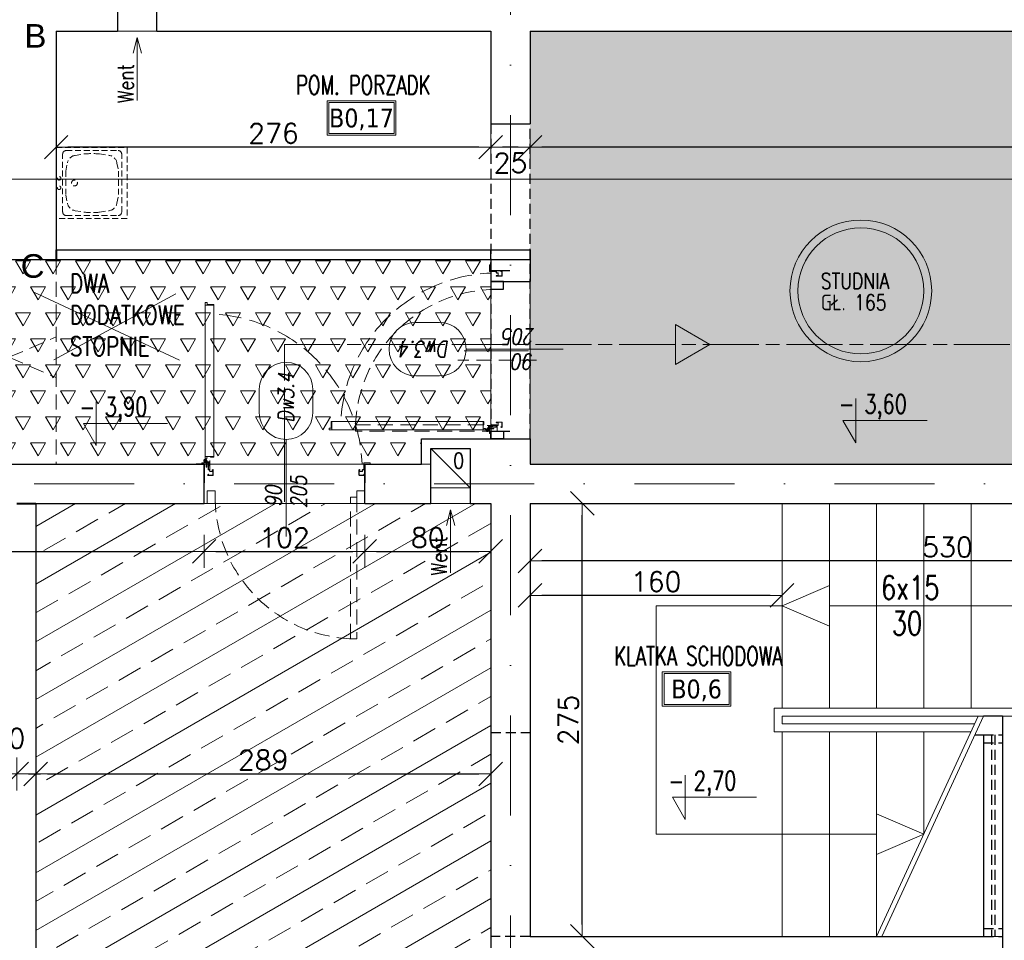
# Model space of a CAD drawing. Header units: millimetres. Extents: x 28291 to 177760, y -399809 to -170937.
# Tile 160 of 256: x 51681 to 52306, y -195229 to -194644. Entities that reach past the tile are written whole.
import ezdxf
from ezdxf.enums import TextEntityAlignment as Align

# ---------------------------------------------------------------- set-up
doc = ezdxf.new("R2010")
doc.units = ezdxf.units.MM
for name, pattern in [('CACHE', [9.525, 6.35, -3.175]), ('CARKOVANA', [7.5, 5, -2.5]), ('CENTER', [0.6, 0.375, -0.075, 0.075, -0.075]), ('CHAIN', [0.3543, 0.2362, -0.0295, 0.0591, -0.0295]), ('DASHDOT', [25.4, 12.7, -6.35, 0, -6.35]), ('Hidden Line', [391.222223, 282.222223, -109]), ('HIDDEN2', [4.7625, 3.175, -1.5875])]:
    doc.linetypes.add(name, pattern=pattern)
doc.layers.get('0').update_dxf_attribs({"lineweight": 0})
for name, color, linetype, lineweight in [('!! 0_ Istn-sciany', 3, 'Continuous', 30), ('!! 0_ Istn-widok', 1, 'Continuous', 15), ('!! 0_ Opis', 8, 'Continuous', 13), ('!! 0_Istn-went', 5, 'Continuous', 13), ('!! 0_Opis_pom', 9, 'Continuous', 13), ('!! 0_Widok', 1, 'Continuous', 15), ('!! 1_droga ewakuacyjna', 3, 'CHAIN', 20), ('!! 1_PROJ Sciany', 2, 'Continuous', 40), ('!! 2_POSADZKA OBRYS', 181, 'Continuous', 0), ('!! 2_posadzki winyle 1', 31, 'Continuous', 9), ('!! 2_posadzki winyle 2', 43, 'Continuous', 9), ('!! wymiary osi', 250, 'Continuous', 9), ('0-osie-liniA', 14, 'DASHDOT', 5)]:
    doc.layers.add(name, color=color, linetype=linetype, lineweight=lineweight)
for name, color, linetype, lineweight, true_color in [('!! 0_Istn-armatura', 9, 'Continuous', 9, 0x808080), ('!! 1_drzwi-linia - zrealizowane', 7, 'Continuous', 5, 0x7a7a7a), ('!! 1_Wyburzenia', 252, 'CARKOVANA', 13, 0x696969), ('!! 2_OPIS DRZWI ZREAZL', 7, 'Continuous', 5, 0xb5b5b5), ('!! budowa zmiany', 7, 'Continuous', 5, 0xff2e2e)]:
    doc.layers.add(name, color=color, linetype=linetype, lineweight=lineweight, true_color=true_color)
doc.layers.add('!! 0_ramki', color=66, linetype='Continuous', lineweight=9, plot=False)
doc.layers.add('!! 1_PROJ przerywana', color=3, linetype='CACHE')
doc.layers.add('!! 2_oznaczenia narozniki', color=7, linetype='Continuous')
doc.styles.add('50', font='ROMANS.shx', dxfattribs={"width": 0.8, "height": 10})
doc.styles.add('ARCHETYP', font='romans.shx', dxfattribs={"height": 15})
doc.styles.add('ARIAL', font='tahoma.ttf')
doc.styles.add('SIMPLEX', font='simplex.shx', dxfattribs={"width": 0.77})
doc.styles.add('TXT', font='simplex.shx')
doc.dimstyles.new('DIM50', dxfattribs={"dimscale": 5, "dimtxt": 2.5, "dimasz": 1.5, "dimexe": 0, "dimexo": 0, "dimgap": 0.5, "dimtad": 1, "dimdec": 4, "dimrnd": 0.5, "dimdsep": 46, "dimtxsty": 'TXT', "dimblk1": 'TICK1', "dimblk2": 'TICK1', "dimsah": 1, "dimcen": 0, "dimse1": 1, "dimse2": 1, "dimclrd": 1, "dimclre": 7, "dimclrt": 9, "dimadec": 0, "dimazin": 0, "dimtfac": 1, "dimtdec": 4, "dimtmove": 2, "dimatfit": 3, "dimldrblk": 'TICK1', "dimfxl": 1, "dimtolj": 1, "dimarcsym": 0})

# ---------------------------------------------------------------- blocks, each defined once
blk = doc.blocks.new('A$C04090CF1')
for p, q in [((0, 60), (60, 60)), ((0, 0), (0, 60)), ((60, 60), (60, 0)), ((2.5, 8.5), (2.5, 52.5)), ((54.5, 55.5), (5.5, 55.5)), ((13.04, 51.51), (19.82, 52.74)), ((46.96, 51.51), (40.18, 52.74)), ((57.5, 8.5), (57.5, 52.5)), ((5.22, 36.82), (6.58, 44.95)), ((54.78, 36.82), (53.42, 44.95)), ((6.58, 16.05), (5.22, 24.18)), ((53.42, 16.05), (54.78, 24.18)), ((19.82, 8.26), (13.04, 9.49)), ((40.18, 8.26), (46.96, 9.49)), ((60, 0), (0, 0)), ((54.5, 5.5), (5.5, 5.5))]:
    blk.add_line(p, q)
for points in [[(19.82, 52.74), (40.18, 52.74)], [(19.82, 8.26), (40.18, 8.26)]]:
    blk.add_lwpolyline(points)
for centre, radius in [((30, 15.5), 2.5), ((26, 2.48), 1.5), ((34, 2.48), 1.5)]:
    blk.add_circle(centre, radius)
for centre, radius, start, end in [((5.5, 52.5), 3, 90, 180), ((14.47, 43.64), 8, 100.30485, 170.53768), ((45.53, 43.64), 8, 9.46232, 79.69515), ((54.5, 52.5), 3, 0, 90), ((188.36, 30.5), 183.25, 178.0251, 181.9749), ((-128.36, 30.5), 183.25, 358.0251, 1.9749), ((5.5, 8.5), 3, 180, 270), ((14.47, 17.36), 8, 189.46232, 259.69515), ((45.53, 17.36), 8, 280.30485, 350.53768), ((54.5, 8.5), 3, 270, 0)]:
    blk.add_arc(centre, radius, start, end)
blk = doc.blocks.new('A$C1F8E0840')
at = {"linetype": 'Continuous', "xscale": 0.75, "yscale": 0.75, "zscale": 0.75}
blk.add_blockref('A$C04090CF1', (-22.5, 0), dxfattribs=at)
blk = doc.blocks.new('BLOK OSI')
at = {"layer": '0-osie-liniA', "ltscale": 5}
for points in [[(51992.21142, -199661.23318), (51992.21142, -193642.4104)], [(48639.25763, -195002.0883), (55442.2848, -195002.0883)]]:
    blk.add_lwpolyline(points, dxfattribs=at)
blk = doc.blocks.new('zaw-dr-90-p')
at = {"color": 2, "linetype": 'CENTER', "ltscale": 0.2}
for p, q in [((12, 0), (-12, 0)), ((0, 12), (0, -12)), ((24.5, 24), (31, 24)), ((24.5, 19), (31, 19))]:
    blk.add_line(p, q, dxfattribs=at)
at = {"ltscale": 0.2}
for p, q in [((10, 12), (6.5, 12)), ((10, 0), (10, 6.5))]:
    blk.add_line(p, q, dxfattribs=at)
blk.add_lwpolyline([(0, 6.5), (23.5, 6.5, 0.414214), (28, 11), (28, 31), (24.5, 31), (24.5, 11, -0.414214), (23.5, 10), (0, 10, 4.561698), (7.6, 6.5), (4.9, 4.2)], format="xyb", dxfattribs=at)
blk.add_lwpolyline([(-0.2, -0.2), (-2.5, -0.2), (-2.5, 0.2), (-0.2, 0.2), (-0.2, 2.5), (0.2, 2.5), (0.2, 0.2), (2.8, 0.2), (2.8, -0.2), (0.2, -0.2), (0.2, -2.8), (-0.2, -2.8)], close=True)
blk.add_lwpolyline([(10, 10), (10, 39), (6.5, 39), (6.5, 10)], dxfattribs=at)
blk.add_circle((0, 0), 6.5, dxfattribs=at)
blk = doc.blocks.new('drzwi 90- sc 12')
for p, q in [((-13620.32, 20410.16), (-13620.32, 20313.77)), ((-13614.92, 20409.86), (-13620.32, 20409.86)), ((-13616.12, 20410.26), (-13620.22, 20410.26)), ((-13616.12, 20410.26), (-13620, 20410.26)), ((-13618.17, 20410.26), (-13616.22, 20410.26)), ((-13618.17, 20410.26), (-13616.22, 20410.26)), ((-13616.12, 20410.26), (-13616.12, 20411.46)), ((-13616.12, 20411.46), (-13615.02, 20411.46)), ((-13614.92, 20411.36), (-13614.92, 20313.77)), ((-13620.32, 20313.47), (-13620.32, 20317.97)), ((-13614.92, 20312.27), (-13614.92, 20317.97)), ((-13614.92, 20313.77), (-13620.32, 20313.77)), ((-13618.22, 20313.37), (-13620.22, 20313.37)), ((-13618.22, 20313.67), (-13618.22, 20313.37)), ((-13618.22, 20313.67), (-13616.42, 20313.67)), ((-13617.77, 20311.12), (-13617.77, 20305.72)), ((-13617.77, 20311.12), (-13617.77, 20305.72)), ((-13616.17, 20309.92), (-13617.37, 20309.92)), ((-13616.17, 20309.92), (-13616.17, 20311.02)), ((-13615.92, 20313.17), (-13615.92, 20312.17)), ((-13615.92, 20312.17), (-13615.02, 20312.17)), ((-13715.57, 20308.32), (-13715.57, 20308.56)), ((-13715.57, 20307.69), (-13715.57, 20308.56)), ((-13715.57, 20307.82), (-13715.57, 20308.56)), ((-13715.57, 20307.72), (-13715.37, 20307.72)), ((-13715.77, 20301.96), (-13716.27, 20301.96)), ((-13616.77, 20301.96), (-13616.27, 20301.96))]:
    blk.add_line(p, q)
for points in [[(-13665.27, 20284.96), (-13665.27, 20325.83)], [(-13615.57, 20309.64), (-13615.32, 20309.64), (-13615.32, 20309.82), (-13616.32, 20309.82), (-13616.32, 20309.64), (-13615.92, 20309.64)]]:
    blk.add_lwpolyline(points)
at = {"lineweight": 30}
for points in [[(-13716.27, 20308.92), (-13721.27, 20308.92)], [(-13716.27, 20308.92), (-13716.27, 20296.92)], [(-13614.27, 20308.92), (-13609.27, 20308.92)], [(-13614.27, 20308.92), (-13614.27, 20296.92)]]:
    blk.add_lwpolyline(points, dxfattribs=at)
at = {"ltscale": 0.2}
for points in [[(-13715.57, 20307.51), (-13715.57, 20309.48, 0.414214), (-13715.91, 20309.82), (-13719.43, 20309.82, 0.414214), (-13719.77, 20309.48), (-13719.77, 20308.92), (-13719.59, 20308.92), (-13719.59, 20309.48, -0.414214), (-13719.43, 20309.64), (-13716.97, 20309.64)], [(-13716.97, 20309.64), (-13715.91, 20309.64, -0.414214), (-13715.75, 20309.48), (-13715.75, 20307.51)], [(-13615.92, 20309.64), (-13616.63, 20309.64, 0.414214), (-13616.79, 20309.48), (-13616.79, 20305.58, -0.414214), (-13617.13, 20305.24), (-13617.58, 20305.24, 0.414214), (-13617.74, 20305.08), (-13617.74, 20304.48, -0.414214), (-13618.08, 20304.14), (-13619.26, 20304.14, -0.414214), (-13619.6, 20304.48), (-13619.6, 20305.15, 1), (-13619.79, 20305.15), (-13619.79, 20301.96, 0.414214), (-13619.63, 20301.8), (-13617.11, 20301.8, 0.414214), (-13616.95, 20301.96), (-13616.95, 20302.52), (-13616.77, 20302.52), (-13616.77, 20301.96, -0.414214), (-13617.11, 20301.62), (-13619.63, 20301.62, -0.414214), (-13619.97, 20301.96), (-13619.97, 20305.15, -1), (-13619.42, 20305.15), (-13619.42, 20304.48, 0.414214), (-13619.26, 20304.32), (-13618.08, 20304.32, 0.414214), (-13617.92, 20304.48), (-13617.92, 20305.08, -0.414214), (-13617.58, 20305.42), (-13617.13, 20305.42, 0.414214), (-13616.97, 20305.58), (-13616.97, 20309.48, -0.414214), (-13616.63, 20309.82), (-13613.11, 20309.82, -0.414214), (-13612.77, 20309.48), (-13612.77, 20308.92), (-13612.95, 20308.92), (-13612.95, 20309.48, 0.414214), (-13613.11, 20309.64), (-13615.57, 20309.64)], [(-13715.75, 20307.76), (-13715.75, 20305.58, 0.414214), (-13715.41, 20305.24), (-13714.96, 20305.24, -0.414214), (-13714.8, 20305.08), (-13714.8, 20304.48, 0.414214), (-13714.46, 20304.14), (-13713.28, 20304.14, 0.414214), (-13712.94, 20304.48), (-13712.94, 20305.15, -1), (-13712.75, 20305.15), (-13712.75, 20301.96, -0.414214), (-13712.91, 20301.8), (-13715.43, 20301.8, -0.414214), (-13715.59, 20301.96), (-13715.59, 20302.52), (-13715.77, 20302.52), (-13715.77, 20301.96, 0.414214), (-13715.43, 20301.62), (-13712.91, 20301.62, 0.414214), (-13712.57, 20301.96), (-13712.57, 20305.15, 1), (-13713.12, 20305.15), (-13713.12, 20304.48, -0.414214), (-13713.28, 20304.32), (-13714.46, 20304.32, -0.414214), (-13714.62, 20304.48), (-13714.62, 20305.08, 0.414214), (-13714.96, 20305.42), (-13715.41, 20305.42, -0.414214), (-13715.57, 20305.58), (-13715.57, 20307.64)]]:
    blk.add_lwpolyline(points, format="xyb", dxfattribs=at)
blk.add_lwpolyline([(-13616.79, 20308.82), (-13616.97, 20308.82), (-13616.97, 20307.42), (-13616.79, 20307.42)], close=True)
for centre, radius, start, end in [((-13620.22, 20410.16), 0.1, 90, 180), ((-13615.02, 20411.36), 0.1, 0, 90), ((-13620.22, 20313.47), 0.1, 180, 270), ((-13616.42, 20313.17), 0.5, 0, 90), ((-13616.27, 20311.02), 0.1, 0, 90), ((-13615.02, 20312.27), 0.1, 270, 0)]:
    blk.add_arc(centre, radius, start, end)
at = {"linetype": 'Hidden Line', "lineweight": 9, "ltscale": 0.05}
blk.add_arc((-13615.5, 20305.14), 99.12, 94.80054, 177.69442, dxfattribs=at)
at = {"xscale": 0.09999999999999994, "yscale": 0.09999999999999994, "zscale": 0.09999999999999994, "rotation": 180.0000000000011}
blk.add_blockref('zaw-dr-90-p', (-13614.92, 20310.92), dxfattribs=at)
blk = doc.blocks.new('1_ok-opis')
blk.add_line((0, 111.61), (0, 50))
for points in [[(-17, 128.61), (-17, 143.61)], [(17, 128.61), (17, 143.61)]]:
    blk.add_lwpolyline(points)
for centre, start, end in [((0, 143.61), 0, 180), ((0, 128.61), 180, 0)]:
    blk.add_arc(centre, 17, start, end)
at = {"style": 'ARCHETYP'}
for tag, height, rotation, p in [('NR', 12, 90, (0, 136.9)), ('NR', 12, 270, (0, 136.9)), ('SZEROKOŚĆ', 10, 90, (-8, 78.29)), ('WYSOKOŚĆ', 10, 270, (-8, 78.29)), ('SZEROKOŚĆ', 10, 270, (8, 78.29)), ('WYSOKOŚĆ', 10, 90, (8, 78.29))]:
    blk.add_attdef(tag, text='', height=height, rotation=rotation, dxfattribs=at).set_placement(p, align=Align.MIDDLE)
blk = doc.blocks.new('TICK1')
at = {"color": 2}
blk.add_line((-1, -1), (1, 1), dxfattribs=at)
at = {"color": 0}
for p, q in [((0, -1.4), (0, 1.4)), ((0, 0), (-1, 0))]:
    blk.add_line(p, q, dxfattribs=at)
blk = doc.blocks.new('*D2472')
at = {"layer": '!! wymiary osi', "color": 1, "lineweight": -2, "transparency": 16777216}
blk.add_line((52527.21, -194988.08), (52012.21, -194988.08), dxfattribs=at)
at = {"layer": 'DEFPOINTS', "color": 0, "transparency": 16777216}
for p in [(52004.71, -194951.59), (52534.71, -194951.59), (52004.71, -194988.08)]:
    blk.add_point(p, dxfattribs=at)
at = {"layer": '!! wymiary osi', "color": 1, "lineweight": -2, "transparency": 16777216, "xscale": 7.5, "yscale": 7.5, "zscale": 7.5, "rotation": 180}
blk.add_blockref('TICK1', (52004.71, -194988.08), dxfattribs=at)
at = {"layer": '!! wymiary osi', "color": 1, "lineweight": -2, "transparency": 16777216, "xscale": 7.5, "yscale": 7.5, "zscale": 7.5}
blk.add_blockref('TICK1', (52534.71, -194988.08), dxfattribs=at)
at = {"layer": '!! wymiary osi', "color": 9, "transparency": 16777216, "insert": (52269.71, -194979.33), "char_height": 12.5, "attachment_point": 5, "style": 'TXT'}
blk.add_mtext('\\A1;530', dxfattribs=at)
blk = doc.blocks.new('*D2473')
at = {"layer": '!! wymiary osi', "color": 1, "lineweight": -2, "transparency": 16777216}
blk.add_line((52037.78, -195219.09), (52037.78, -194959.09), dxfattribs=at)
at = {"layer": 'DEFPOINTS', "color": 0, "transparency": 16777216}
for p in [(52004.71, -194951.59), (52037.78, -194951.59), (52004.71, -195226.59)]:
    blk.add_point(p, dxfattribs=at)
at = {"layer": '!! wymiary osi', "color": 1, "lineweight": -2, "transparency": 16777216, "xscale": 7.5, "yscale": 7.5, "zscale": 7.5}
for p, rotation in [((52037.78, -194951.59), 90), ((52037.78, -195226.59), 270)]:
    blk.add_blockref('TICK1', p, dxfattribs=dict(at, rotation=rotation))
at = {"layer": '!! wymiary osi', "color": 9, "transparency": 16777216, "insert": (52029.03, -195089.09), "char_height": 12.5, "attachment_point": 5, "rotation": 90, "style": 'TXT'}
blk.add_mtext('\\A1;275', dxfattribs=at)
blk = doc.blocks.new('*D2475')
at = {"layer": '!! wymiary osi', "color": 1, "lineweight": -2, "transparency": 16777216}
blk.add_line((52157.21, -195010.02), (52012.21, -195010.02), dxfattribs=at)
at = {"layer": 'DEFPOINTS', "color": 0, "transparency": 16777216}
for p in [(52004.71, -195010.02), (52004.71, -195016.59), (52164.71, -195016.59)]:
    blk.add_point(p, dxfattribs=at)
at = {"layer": '!! wymiary osi', "color": 1, "lineweight": -2, "transparency": 16777216, "xscale": 7.5, "yscale": 7.5, "zscale": 7.5, "rotation": 180}
blk.add_blockref('TICK1', (52004.71, -195010.02), dxfattribs=at)
at = {"layer": '!! wymiary osi', "color": 1, "lineweight": -2, "transparency": 16777216, "xscale": 7.5, "yscale": 7.5, "zscale": 7.5}
blk.add_blockref('TICK1', (52164.71, -195010.02), dxfattribs=at)
at = {"layer": '!! wymiary osi', "color": 9, "transparency": 16777216, "insert": (52084.71, -195001.27), "char_height": 12.5, "attachment_point": 5, "style": 'TXT'}
blk.add_mtext('\\A1;160', dxfattribs=at)
blk = doc.blocks.new('*D2559')
at = {"layer": '!! wymiary osi', "color": 1, "lineweight": -2, "transparency": 16777216}
blk.add_line((51111.21, -195123.33), (51671.21, -195123.33), dxfattribs=at)
at = {"layer": 'DEFPOINTS', "color": 0, "transparency": 16777216}
for p in [(51103.71, -195083.59), (51678.71, -195083.59), (51678.71, -195123.33)]:
    blk.add_point(p, dxfattribs=at)
at = {"layer": '!! wymiary osi', "color": 1, "lineweight": -2, "transparency": 16777216, "xscale": 7.5, "yscale": 7.5, "zscale": 7.5, "rotation": 180}
blk.add_blockref('TICK1', (51103.71, -195123.33), dxfattribs=at)
at = {"layer": '!! wymiary osi', "color": 1, "lineweight": -2, "transparency": 16777216, "xscale": 7.5, "yscale": 7.5, "zscale": 7.5}
blk.add_blockref('TICK1', (51678.71, -195123.33), dxfattribs=at)
at = {"layer": '!! wymiary osi', "color": 9, "transparency": 16777216, "insert": (51391.21, -195114.58), "char_height": 12.5, "attachment_point": 5, "style": 'TXT'}
blk.add_mtext('\\A1;575', dxfattribs=at)
blk = doc.blocks.new('*D2560')
at = {"layer": '!! wymiary osi', "color": 1, "lineweight": -2, "transparency": 16777216}
for p, q in [((51671.21, -195123.33), (51663.71, -195123.33)), ((51686.21, -195123.33), (51693.71, -195123.33))]:
    blk.add_line(p, q, dxfattribs=at)
at = {"layer": 'DEFPOINTS', "color": 0, "transparency": 16777216}
for p in [(51678.71, -195083.59), (51678.71, -195123.33), (51678.71, -195151.59)]:
    blk.add_point(p, dxfattribs=at)
at = {"layer": '!! wymiary osi', "color": 1, "lineweight": -2, "transparency": 16777216, "xscale": 7.5, "yscale": 7.5, "zscale": 7.5}
blk.add_blockref('TICK1', (51678.71, -195123.33), dxfattribs=at)
at = {"layer": '!! wymiary osi', "color": 1, "lineweight": -2, "transparency": 16777216, "xscale": 7.5, "yscale": 7.5, "zscale": 7.5, "rotation": 180}
blk.add_blockref('TICK1', (51678.71, -195123.33), dxfattribs=at)
at = {"layer": '!! wymiary osi', "color": 9, "transparency": 16777216, "insert": (51678.71, -195100.83), "char_height": 12.5, "attachment_point": 5, "style": 'TXT'}
blk.add_mtext('\\A1;0', dxfattribs=at)
blk = doc.blocks.new('*D2561')
at = {"layer": '!! wymiary osi', "color": 1, "lineweight": -2, "transparency": 16777216}
blk.add_line((51698.21, -195123.33), (51972.21, -195123.33), dxfattribs=at)
at = {"layer": 'DEFPOINTS', "color": 0, "transparency": 16777216}
for p in [(51979.71, -195123.33), (51690.71, -195151.59), (51979.71, -195151.59)]:
    blk.add_point(p, dxfattribs=at)
at = {"layer": '!! wymiary osi', "color": 1, "lineweight": -2, "transparency": 16777216, "xscale": 7.5, "yscale": 7.5, "zscale": 7.5, "rotation": 180}
blk.add_blockref('TICK1', (51690.71, -195123.33), dxfattribs=at)
at = {"layer": '!! wymiary osi', "color": 1, "lineweight": -2, "transparency": 16777216, "xscale": 7.5, "yscale": 7.5, "zscale": 7.5}
blk.add_blockref('TICK1', (51979.71, -195123.33), dxfattribs=at)
at = {"layer": '!! wymiary osi', "color": 9, "transparency": 16777216, "insert": (51835.21, -195114.58), "char_height": 12.5, "attachment_point": 5, "style": 'TXT'}
blk.add_mtext('\\A1;289', dxfattribs=at)
blk = doc.blocks.new('*D2572')
at = {"layer": '!! wymiary osi', "color": 1, "lineweight": -2, "transparency": 16777216}
blk.add_line((51381.21, -194982.06), (51790.21, -194982.06), dxfattribs=at)
at = {"layer": 'DEFPOINTS', "color": 0, "transparency": 16777216}
for p in [(51373.71, -194951.59), (51797.71, -194951.59), (51797.71, -194982.06)]:
    blk.add_point(p, dxfattribs=at)
at = {"layer": '!! wymiary osi', "color": 1, "lineweight": -2, "transparency": 16777216, "xscale": 7.5, "yscale": 7.5, "zscale": 7.5, "rotation": 180}
blk.add_blockref('TICK1', (51373.71, -194982.06), dxfattribs=at)
at = {"layer": '!! wymiary osi', "color": 1, "lineweight": -2, "transparency": 16777216, "xscale": 7.5, "yscale": 7.5, "zscale": 7.5}
blk.add_blockref('TICK1', (51797.71, -194982.06), dxfattribs=at)
at = {"layer": '!! wymiary osi', "color": 9, "transparency": 16777216, "insert": (51585.71, -194973.31), "char_height": 12.5, "attachment_point": 5, "style": 'TXT'}
blk.add_mtext('\\A1;424', dxfattribs=at)
blk = doc.blocks.new('*D2573')
at = {"layer": '!! wymiary osi', "color": 1, "lineweight": -2, "transparency": 16777216}
blk.add_line((51805.21, -194982.06), (51892.21, -194982.06), dxfattribs=at)
at = {"layer": 'DEFPOINTS', "color": 0, "transparency": 16777216}
for p in [(51797.71, -194951.59), (51899.71, -194951.59), (51899.71, -194982.06)]:
    blk.add_point(p, dxfattribs=at)
at = {"layer": '!! wymiary osi', "color": 1, "lineweight": -2, "transparency": 16777216, "xscale": 7.5, "yscale": 7.5, "zscale": 7.5, "rotation": 180}
blk.add_blockref('TICK1', (51797.71, -194982.06), dxfattribs=at)
at = {"layer": '!! wymiary osi', "color": 1, "lineweight": -2, "transparency": 16777216, "xscale": 7.5, "yscale": 7.5, "zscale": 7.5}
blk.add_blockref('TICK1', (51899.71, -194982.06), dxfattribs=at)
at = {"layer": '!! wymiary osi', "color": 9, "transparency": 16777216, "insert": (51848.71, -194973.31), "char_height": 12.5, "attachment_point": 5, "style": 'TXT'}
blk.add_mtext('\\A1;102', dxfattribs=at)
blk = doc.blocks.new('*D2574')
at = {"layer": '!! wymiary osi', "color": 1, "lineweight": -2, "transparency": 16777216}
blk.add_line((51907.21, -194982.06), (51972.21, -194982.06), dxfattribs=at)
at = {"layer": 'DEFPOINTS', "color": 0, "transparency": 16777216}
for p in [(51899.71, -194951.59), (51979.71, -194951.59), (51979.71, -194982.06)]:
    blk.add_point(p, dxfattribs=at)
at = {"layer": '!! wymiary osi', "color": 1, "lineweight": -2, "transparency": 16777216, "xscale": 7.5, "yscale": 7.5, "zscale": 7.5, "rotation": 180}
blk.add_blockref('TICK1', (51899.71, -194982.06), dxfattribs=at)
at = {"layer": '!! wymiary osi', "color": 1, "lineweight": -2, "transparency": 16777216, "xscale": 7.5, "yscale": 7.5, "zscale": 7.5}
blk.add_blockref('TICK1', (51979.71, -194982.06), dxfattribs=at)
at = {"layer": '!! wymiary osi', "color": 9, "transparency": 16777216, "insert": (51939.71, -194973.31), "char_height": 12.5, "attachment_point": 5, "style": 'TXT'}
blk.add_mtext('\\A1;80', dxfattribs=at)
blk = doc.blocks.new('*D2596')
at = {"layer": '!! wymiary osi', "color": 1, "lineweight": -2, "transparency": 16777216}
blk.add_line((53472.21, -194725.3), (52012.21, -194725.3), dxfattribs=at)
at = {"layer": 'DEFPOINTS', "color": 0, "transparency": 16777216}
for p in [(52004.71, -194725.3), (52004.71, -194767.59), (53479.71, -194767.59)]:
    blk.add_point(p, dxfattribs=at)
at = {"layer": '!! wymiary osi', "color": 1, "lineweight": -2, "transparency": 16777216, "xscale": 7.5, "yscale": 7.5, "zscale": 7.5, "rotation": 180}
blk.add_blockref('TICK1', (52004.71, -194725.3), dxfattribs=at)
at = {"layer": '!! wymiary osi', "color": 1, "lineweight": -2, "transparency": 16777216, "xscale": 7.5, "yscale": 7.5, "zscale": 7.5}
blk.add_blockref('TICK1', (53479.71, -194725.3), dxfattribs=at)
at = {"layer": '!! wymiary osi', "color": 9, "transparency": 16777216, "insert": (52742.21, -194716.55), "char_height": 12.5, "attachment_point": 5, "style": 'TXT'}
blk.add_mtext('\\A1;1475', dxfattribs=at)
blk = doc.blocks.new('*D2597')
at = {"layer": '!! wymiary osi', "color": 1, "lineweight": -2, "transparency": 16777216}
blk.add_line((51997.21, -194725.3), (51987.21, -194725.3), dxfattribs=at)
at = {"layer": 'DEFPOINTS', "color": 0, "transparency": 16777216}
for p in [(51979.71, -194710.59), (51979.71, -194725.3), (52004.71, -194767.59)]:
    blk.add_point(p, dxfattribs=at)
at = {"layer": '!! wymiary osi', "color": 1, "lineweight": -2, "transparency": 16777216, "xscale": 7.5, "yscale": 7.5, "zscale": 7.5, "rotation": 180}
blk.add_blockref('TICK1', (51979.71, -194725.3), dxfattribs=at)
at = {"layer": '!! wymiary osi', "color": 1, "lineweight": -2, "transparency": 16777216, "xscale": 7.5, "yscale": 7.5, "zscale": 7.5}
blk.add_blockref('TICK1', (52004.71, -194725.3), dxfattribs=at)
at = {"layer": '!! wymiary osi', "color": 9, "transparency": 16777216, "insert": (51992.21, -194735.3), "char_height": 12.5, "attachment_point": 5, "style": 'TXT'}
blk.add_mtext('\\A1;25', dxfattribs=at)
blk = doc.blocks.new('*D2598')
at = {"layer": '!! wymiary osi', "color": 1, "lineweight": -2, "transparency": 16777216}
blk.add_line((51972.21, -194725.3), (51711.21, -194725.3), dxfattribs=at)
at = {"layer": 'DEFPOINTS', "color": 0, "transparency": 16777216}
for p in [(51979.71, -194710.59), (51703.71, -194721.09), (51703.71, -194725.3)]:
    blk.add_point(p, dxfattribs=at)
at = {"layer": '!! wymiary osi', "color": 1, "lineweight": -2, "transparency": 16777216, "xscale": 7.5, "yscale": 7.5, "zscale": 7.5, "rotation": 180}
blk.add_blockref('TICK1', (51703.71, -194725.3), dxfattribs=at)
at = {"layer": '!! wymiary osi', "color": 1, "lineweight": -2, "transparency": 16777216, "xscale": 7.5, "yscale": 7.5, "zscale": 7.5}
blk.add_blockref('TICK1', (51979.71, -194725.3), dxfattribs=at)
at = {"layer": '!! wymiary osi', "color": 9, "transparency": 16777216, "insert": (51841.71, -194716.55), "char_height": 12.5, "attachment_point": 5, "style": 'TXT'}
blk.add_mtext('\\A1;276', dxfattribs=at)

msp = doc.modelspace()

# ---------------------------------------------------------------- hatches: boundary and pattern name
at = {"layer": '!! 2_posadzki winyle 1'}
h = msp.add_hatch(dxfattribs=at)
h.set_pattern_fill('TRIANG', color=256, scale=2, style=0)
h.paths.add_polyline_path([(51089.71142, -194908.5883), (51172.71142, -194908.5883), (51172.71142, -194926.5883), (51935.71142, -194926.5883), (51935.71142, -194910.5883), (51979.71142, -194910.5883), (51979.71142, -194796.5883), (51221.21802, -194796.5883), (51221.21802, -194513.5883), (51089.71142, -194513.5883)])
h = msp.add_hatch(dxfattribs=at)
h.set_pattern_fill('TRIANG', color=256, scale=2, style=0)
h.set_pattern_definition([(60, (21090.984, 20246.404), (-9.525, 16.4977839), [9.525, -9.525]), (120, (21090.984, 20246.404), (-19.05, 1e-08), [9.525, -9.525]), (0, (21086.222, 20254.653), (9.525, 16.4977839), [9.525, -9.525])])
h.paths.add_polyline_path([(52004.71142, -194926.5883), (54379.71142, -194926.5883), (54379.71142, -194767.5883), (53479.71142, -194767.5883), (53479.71142, -194651.5883), (52004.71142, -194651.5883)])
at = {"layer": '!! 2_posadzki winyle 2'}
h = msp.add_hatch(dxfattribs=at)
h.set_pattern_fill('BRASS', color=256, scale=5, angle=30, style=0)
h.paths.add_polyline_path([(51979.71142, -194951.5883), (51690.71142, -194951.5883), (51690.71142, -195587.5883), (51979.71142, -195587.5883)])

# ---------------------------------------------------------------- linework, layer by layer
at = {"layer": '!! 0_ Istn-sciany'}
for points in [[(51767.71142, -194651.5883), (51767.71142, -194614.5883)], [(51742.71142, -194639.5883), (51742.71142, -194651.5883)], [(51703.71142, -194651.5883), (51742.71142, -194651.5883)], [(51703.71142, -194651.5883), (51703.71142, -194790.5883)], [(51767.71142, -194651.5883), (51979.71142, -194651.5883)], [(51979.71142, -194651.5883), (51979.71142, -194710.5883)], [(52004.71142, -194651.5883), (52454.71142, -194651.5883)], [(52004.71142, -194651.5883), (52004.71142, -194710.5883)], [(51979.71142, -194710.5883), (52004.71142, -194710.5883)], [(51703.71142, -194790.5883), (52004.71142, -194790.5883)], [(51979.71142, -194796.5883), (51979.71142, -194790.5883)], [(52004.71142, -194790.5883), (52004.71142, -194810.5883)], [(52004.71142, -194796.5883), (52004.71142, -194790.5883)], [(51221.21802, -194796.5883), (51703.71142, -194796.5883)], [(51703.71142, -194796.5883), (52004.71142, -194796.5883)], [(51979.71142, -194796.5883), (51979.71142, -194810.5883)], [(51979.71142, -194810.5883), (52004.71142, -194810.5883)], [(51935.71142, -194910.5883), (52004.71142, -194910.5883)], [(51935.71142, -194926.5883), (51935.71142, -194910.5883)], [(52004.71142, -194910.5883), (52004.71142, -194926.5883)], [(51941.71142, -194951.5883), (51941.71142, -194916.5883)], [(51941.71142, -194916.5883), (51966.71142, -194916.5883)], [(51966.71142, -194916.5883), (51966.71142, -194951.5883)], [(51373.71142, -194926.5883), (51797.71142, -194926.5883)], [(51797.71142, -194951.5883), (51797.71142, -194926.5883)], [(51899.71142, -194926.5883), (51935.71142, -194926.5883)], [(51899.71142, -194951.5883), (51899.71142, -194926.5883)], [(52004.71142, -194926.5883), (52664.71142, -194926.5883)], [(51690.71142, -194951.5883), (51797.71142, -194951.5883)], [(51690.71142, -194951.5883), (51690.71142, -195587.5883)], [(51899.71142, -194951.5883), (51941.71142, -194951.5883)], [(51966.71142, -194951.5883), (51979.71142, -194951.5883)], [(51979.71142, -194951.5883), (51979.71142, -195587.5883)], [(52004.71142, -194951.5883), (52664.71134, -194951.5883)], [(52004.71142, -194951.5883), (52004.71142, -195226.5883)], [(52304.71142, -195086.5883), (52292.63092, -195086.5883)], [(52304.71142, -195086.5883), (52304.71142, -195251.5883)], [(52287.09246, -195098.5883), (52292.71142, -195098.5883)], [(52292.71142, -195098.5883), (52292.71142, -195226.5883)], [(52004.71142, -195226.5883), (52292.71142, -195226.5883)]]:
    msp.add_lwpolyline(points, dxfattribs=at)
for points in [[(51987.71142, -194815.5883), (51987.71142, -194810.5883), (51979.71142, -194810.5883), (51979.71142, -194815.5883)], [(51987.71142, -194905.5883), (51987.71142, -194910.5883), (51979.71142, -194910.5883), (51979.71142, -194905.5883)]]:
    msp.add_lwpolyline(points, close=True, dxfattribs=at)
at = {"layer": '!! 0_ Istn-widok'}
for points in [[(51935.71142, -194926.5883), (51941.71142, -194926.5883)], [(52164.71142, -194951.5883), (52164.71142, -195081.5883)], [(52194.71142, -194951.5883), (52194.71142, -195081.5883)], [(52224.71142, -194951.5883), (52224.71142, -195081.5883)], [(52254.71142, -194951.5883), (52254.71142, -195081.5883)], [(52284.71142, -194951.5883), (52284.71142, -195081.5883)], [(52084.71142, -195016.5883), (52084.71142, -195161.5883)], [(52084.71142, -195016.5883), (52164.71142, -195016.5883)], [(52194.71142, -195016.5883), (52314.71142, -195016.5883)], [(52159.71142, -195081.5883), (52319.71142, -195081.5883)], [(52159.71142, -195081.5883), (52159.71142, -195096.5883)], [(52164.71142, -195086.5883), (52292.63092, -195086.5883)], [(52164.71142, -195086.5883), (52164.71142, -195091.5883)], [(52164.71142, -195091.5883), (52287.01912, -195091.5883)], [(52224.71142, -195226.5883), (52289.32681, -195086.5883)], [(52228.01554, -195226.5883), (52292.63092, -195086.5883)], [(52304.71142, -195086.5883), (52319.71142, -195086.5883)], [(52159.71142, -195096.5883), (52284.71142, -195096.5883)], [(52164.71142, -195096.5883), (52164.71142, -195226.5883)], [(52194.71142, -195096.5883), (52194.71142, -195226.5883)], [(52224.71142, -195096.5883), (52224.71142, -195226.5883)], [(52254.71142, -195096.5883), (52254.71142, -195161.5883)], [(52084.71142, -195161.5883), (52224.71142, -195161.5883)], [(52292.71142, -195226.5883), (52304.71142, -195226.5883)]]:
    msp.add_lwpolyline(points, dxfattribs=at)
at = {"layer": '!! 0_ Opis'}
for points in [[(52211.45827, -194884.98218), (52211.45827, -194912.98394)], [(51729.1019, -194886.75759), (51729.1019, -194914.75936)], [(51729.1019, -194914.75936), (51721.01848, -194900.75848)], [(51721.01848, -194900.75848), (51774.45269, -194900.75848)], [(52211.45827, -194912.98394), (52203.37486, -194898.98306)], [(52203.37486, -194898.98306), (52256.80906, -194898.98306)], [(52103.15247, -195124.21866), (52103.15247, -195152.22042)], [(52103.15247, -195152.22042), (52095.06906, -195138.21954)], [(52095.06906, -195138.21954), (52148.50326, -195138.21954)]]:
    msp.add_lwpolyline(points, dxfattribs=at)
at = {"layer": '!! 0_Istn-armatura'}
for radius in [45, 40]:
    msp.add_circle((52214.71142, -194816.5883), radius, dxfattribs=at)
at = {"layer": '!! 0_Istn-went'}
for points in [[(51742.71142, -194651.5883), (51767.71142, -194651.5883)], [(51755.21142, -194655.64023), (51752.53193, -194665.64023)], [(51755.21142, -194695.68676), (51755.21142, -194655.64023)], [(51755.21142, -194655.64023), (51757.89092, -194665.64023)], [(51941.71142, -194916.5883), (51966.71142, -194941.5883)], [(51941.71142, -194951.5883), (51966.71142, -194951.5883)], [(51954.21142, -194955.64023), (51951.53193, -194965.64023)], [(51954.21142, -194995.68676), (51954.21142, -194955.64023)], [(51954.21142, -194955.64023), (51956.89092, -194965.64023)]]:
    msp.add_lwpolyline(points, dxfattribs=at)
msp.add_lwpolyline([(51941.71142, -194941.5883), (51966.71142, -194941.5883), (51966.71142, -194916.5883), (51941.71142, -194916.5883)], close=True, dxfattribs=at)
at = {"layer": '!! 0_Opis_pom', "ltscale": 0.7}
for points in [[(51875.82569, -194717.65195), (51919.34569, -194717.65195), (51919.34569, -194695.89195), (51875.82569, -194695.89195)], [(51876.91369, -194716.56395), (51918.25769, -194716.56395), (51918.25769, -194696.97995), (51876.91369, -194696.97995)], [(52088.65055, -195080.27267), (52132.17055, -195080.27267), (52132.17055, -195058.51267), (52088.65055, -195058.51267)], [(52089.73855, -195079.18467), (52131.08255, -195079.18467), (52131.08255, -195059.60067), (52089.73855, -195059.60067)]]:
    msp.add_lwpolyline(points, close=True, dxfattribs=at)
at = {"layer": '!! 0_ramki'}
msp.add_lwpolyline([(51280.42916, -198945.67237), (51280.42916, -194745.67237), (54250.42916, -194745.67237), (54250.42916, -198945.67237)], close=True, dxfattribs=at)
at = {"layer": '!! 0_Widok'}
for points in [[(52164.71142, -195016.5883), (52194.71142, -195003.70439)], [(52164.71142, -195016.5883), (52194.71142, -195029.47222)], [(52254.71142, -195161.5883), (52224.71142, -195148.70439)], [(52254.71142, -195161.5883), (52224.71142, -195174.47222)]]:
    msp.add_lwpolyline(points, dxfattribs=at)
at = {"layer": '!! 1_droga ewakuacyjna', "ltscale": 150}
msp.add_lwpolyline([(52118.87535, -194850.65907), (52096.94153, -194863.32256), (52096.94153, -194837.99557)], close=True, dxfattribs=at)
msp.add_lwpolyline([(51848.71138, -194926.5883), (51848.71138, -194850.65907), (52743.68434, -194850.65907), (52743.68434, -195056.70919), (52339.5115, -195056.70919)], dxfattribs=at)
at = {"layer": '!! 1_PROJ przerywana'}
for points in [[(51979.71142, -194710.5883), (51979.71142, -194910.5883)], [(52004.71142, -194910.5883), (52004.71142, -194710.5883)], [(51979.71142, -195096.98953), (52004.71142, -195096.98953)], [(52292.71142, -195098.5883), (52304.71142, -195098.5883)], [(52292.71142, -195103.5883), (52304.71142, -195103.5883)], [(52297.71142, -195098.5883), (52297.71142, -195226.5883)], [(52299.71142, -195098.5883), (52299.71142, -195226.5883)], [(52292.71142, -195221.5883), (52304.71142, -195221.5883)], [(52004.71142, -195226.5883), (51979.71142, -195226.5883)], [(52292.71142, -195226.5883), (52304.71142, -195226.5883)]]:
    msp.add_lwpolyline(points, dxfattribs=at)
at = {"layer": '!! 1_PROJ Sciany'}
for points in [[(51703.71142, -194790.5883), (51703.71142, -194796.5883)], [(51678.71142, -194951.5883), (51690.71142, -194951.5883)]]:
    msp.add_lwpolyline(points, dxfattribs=at)
at = {"layer": '!! 1_Wyburzenia', "linetype": 'HIDDEN2', "ltscale": 3}
for points in [[(51703.71142, -194796.5883), (51703.71142, -194926.5883)], [(51673.71142, -194858.73758), (51703.71142, -194845.85366)], [(51673.71142, -194858.73758), (51703.71142, -194871.62149)], [(52008.71142, -194860.5883), (51958.71142, -194860.5883)], [(51849.71142, -194922.5883), (51849.71142, -194972.5883)]]:
    msp.add_lwpolyline(points, dxfattribs=at)
for points in [[(51893.71142, -194901.5883), (51983.71142, -194901.5883), (51983.71142, -194905.5883), (51893.71142, -194905.5883)], [(51804.71142, -194943.5883), (51799.71142, -194943.5883), (51799.71142, -194951.5883), (51804.71142, -194951.5883)], [(51890.71142, -195037.5883), (51890.71142, -194947.5883), (51894.71142, -194947.5883), (51894.71142, -195037.5883)], [(51894.71142, -194943.5883), (51899.71142, -194943.5883), (51899.71142, -194951.5883), (51894.71142, -194951.5883)]]:
    msp.add_lwpolyline(points, close=True, dxfattribs=at)
for centre, start, end in [((51983.71142, -194905.5883), 90.00000004, 180.00000004), ((51894.71142, -194947.5883), 180.00000004, 270.00000004)]:
    msp.add_arc(centre, 90, start, end, dxfattribs=at)
at = {"layer": '!! 2_POSADZKA OBRYS'}
for points in [[(51089.71142, -194908.5883), (51172.71142, -194908.5883), (51172.71142, -194926.5883), (51935.71142, -194926.5883), (51935.71142, -194910.5883), (51979.71142, -194910.5883), (51979.71142, -194796.5883), (51221.21802, -194796.5883), (51221.21802, -194513.5883), (51089.71142, -194513.5883)], [(51979.71142, -194951.5883), (51690.71142, -194951.5883), (51690.71142, -195587.5883), (51979.71142, -195587.5883)]]:
    msp.add_lwpolyline(points, close=True, dxfattribs=at)
msp.add_lwpolyline([(52004.71142, -194910.5883), (52004.71142, -194796.5883)], dxfattribs=at)
at = {"layer": '!! budowa zmiany', "color": 0}
for points in [[(51689.49119, -194817.32604), (51782.01427, -194860.56079)], [(51702.3157, -194860.47437), (51779.65288, -194818.36982)]]:
    msp.add_lwpolyline(points, dxfattribs=at)

# ---------------------------------------------------------------- block references
at = {"layer": '!! 0_ Istn-sciany'}
msp.add_blockref('BLOK OSI', (0, 63), dxfattribs=at)
at = {"layer": '!! 1_drzwi-linia - zrealizowane', "xscale": -1, "rotation": 90}
msp.add_blockref('drzwi 90- sc 12', (72288.63576, -208519.85801), dxfattribs=at)
at = {"layer": '!! 1_drzwi-linia - zrealizowane', "xscale": -1}
msp.add_blockref('drzwi 90- sc 12', (38183.44172, -215235.51264), dxfattribs=at)
at = {"layer": '!! 1_Wyburzenia', "linetype": 'HIDDEN2', "ltscale": 3, "rotation": 270}
msp.add_blockref('A$C1F8E0840', (51703.71142, -194748.0883), dxfattribs=at)
at = {"layer": '!! 2_OPIS DRZWI ZREAZL'}
ref = msp.add_blockref('1_ok-opis', (52075.71142, -194853.58831), dxfattribs=dict(at, xscale=-1, rotation=89.99999638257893))
ref.add_attrib('WYSOKOŚĆ', '90 ', dxfattribs={"layer": '0', "height": 10, "rotation": 179.99999638, "style": '50', "oblique": 10, "width": 0.8}).set_placement((51997.42057, -194861.5883), align=Align.MIDDLE)
ref.add_attrib('SZEROKOŚĆ', '205', dxfattribs={"layer": '0', "height": 10, "rotation": 179.99999638, "style": '50', "oblique": 10, "width": 0.8}).set_placement((51997.42057, -194845.5883), align=Align.MIDDLE)
ref.add_attrib('NR', 'Dw3.4', dxfattribs={"layer": '0', "height": 10, "rotation": 179.99999638, "style": '50', "oblique": 10, "width": 0.8}).set_placement((51937.50429, -194853.5883), align=Align.MIDDLE)
ref = msp.add_blockref('1_ok-opis', (51849.71142, -195022.5883), dxfattribs=dict(at, xscale=-1, rotation=359.9999963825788))
ref.add_attrib('WYSOKOŚĆ', '90 ', dxfattribs={"layer": '0', "height": 10, "rotation": 89.99999638, "style": '50', "oblique": 10, "width": 0.8}).set_placement((51841.71143, -194944.29745), align=Align.MIDDLE)
ref.add_attrib('SZEROKOŚĆ', '205', dxfattribs={"layer": '0', "height": 10, "rotation": 89.99999638, "style": '50', "oblique": 10, "width": 0.8}).set_placement((51857.71143, -194944.29745), align=Align.MIDDLE)
ref.add_attrib('NR', 'Dw3.4', dxfattribs={"layer": '0', "height": 10, "rotation": 89.99999638, "style": '50', "oblique": 10, "width": 0.8}).set_placement((51849.71143, -194884.38116), align=Align.MIDDLE)

# ---------------------------------------------------------------- texts
at = {"layer": '!! 0_ Opis', "style": 'SIMPLEX', "width": 0.75}
for s, height, p in [('- 3,90', 12, (51718.41445, -194896.18036)), ('- 3,60', 12, (52200.77082, -194894.40494)), ('6x15', 15, (52227.53086, -195012.55401)), ('30', 15, (52234.3987, -195035.15336)), ('- 2,70', 12, (52092.46502, -195133.64142))]:
    msp.add_text(s, height=height, dxfattribs=at).set_placement(p)
at = {"layer": '!! 0_ Opis', "insert": (51712.40801, -194805.77203), "char_height": 12, "attachment_point": 1, "style": 'SIMPLEX'}
msp.add_mtext_dynamic_manual_height_columns('DWA DODATKOWE STOPNIE', width=46.7031119, gutter_width=75, heights=[0], dxfattribs=at)
at = {"layer": '!! 0_Istn-armatura', "style": 'ARCHETYP', "width": 0.8}
for s, p in [('STUDNIA', (52189.27272, -194815.29393)), ('GŁ. 165', (52189.27272, -194828.93048))]:
    msp.add_text(s, height=10, rotation=0.00000004, dxfattribs=at).set_placement(p)
at = {"layer": '!! 0_Istn-went', "style": 'ARCHETYP', "width": 0.8}
for s, rotation, p in [('Went', 89.99999996, (51752.8812, -194697.47365)), ('0', 0.00000004, (51955.87286, -194929.41077)), ('Went', 89.99999996, (51951.8812, -194997.47365))]:
    msp.add_text(s, height=10, rotation=rotation, dxfattribs=at).set_placement(p)
at = {"layer": '!! 0_Opis_pom', "ltscale": 0.7, "style": 'TXT', "width": 0.7}
for s, p in [('POM. PORZADK', (51898.70083, -194691.84564)), ('KLATKA SCHODOWA', (52111.52568, -195054.46636))]:
    msp.add_text(s, height=12, dxfattribs=at).set_placement(p, align=Align.CENTER)
at = {"layer": '!! 0_Opis_pom', "ltscale": 0.7, "style": 'ARIAL'}
for tag, p in [('B0,17', (51897.58569, -194706.77195)), ('B0,6', (52110.41055, -195069.39267))]:
    msp.add_attdef(tag, text='', height=11.968, dxfattribs=at).set_placement(p, align=Align.MIDDLE_CENTER)
at = {"layer": '!! 2_oznaczenia narozniki', "char_height": 15, "attachment_point": 1, "style": 'TXT'}
for s, insert in [('{\\fArial|b0|i0|c238|p34;B}', (51683.54431, -194647.11642)), ('{\\fArial|b0|i0|c238|p34;C}', (51681.20543, -194793.27302))]:
    msp.add_mtext_dynamic_manual_height_columns(s, width=15, gutter_width=75, heights=[15], dxfattribs=dict(at, insert=insert))

# ---------------------------------------------------------------- dimensions: what is measured, and where the dimension line sits
at = {"layer": '!! wymiary osi'}
for base, p1, p2, picture, middle in [((51703.71142, -194725.30054), (51979.71142, -194710.5883), (51703.71142, -194721.0883), '*D2598', (51841.71142, -194716.55054)), ((52004.71142, -194725.30054), (53479.71142, -194767.5883), (52004.71142, -194767.5883), '*D2596', (52742.21142, -194716.55054)), ((51979.71142, -194725.30054), (52004.71142, -194767.5883), (51979.71142, -194710.5883), '*D2597', (51992.21142, -194735.30054)), ((51797.71142, -194982.06011), (51373.71142, -194951.5883), (51797.71142, -194951.5883), '*D2572', (51585.71142, -194973.31011)), ((51899.71142, -194982.06011), (51797.71142, -194951.5883), (51899.71142, -194951.5883), '*D2573', (51848.71142, -194973.31011)), ((51979.71142, -194982.06011), (51899.71142, -194951.5883), (51979.71142, -194951.5883), '*D2574', (51939.71142, -194973.31011)), ((52004.71142, -194988.08218), (52534.71142, -194951.5883), (52004.71142, -194951.5883), '*D2472', (52269.71142, -194979.33218)), ((52004.71142, -195010.02207), (52164.71142, -195016.5883), (52004.71142, -195016.5883), '*D2475', (52084.71142, -195001.27207)), ((51678.71142, -195123.33382), (51103.71142, -195083.5883), (51678.71142, -195083.5883), '*D2559', (51391.21142, -195114.58382)), ((51678.7114244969, -195123.3338249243), (51678.7114244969, -195083.588302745), (51678.7114244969, -195151.588302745), '*D2560', (51678.7114244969, -195100.8338249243)), ((51979.71142, -195123.33382), (51690.71142, -195151.5883), (51979.71142, -195151.5883), '*D2561', (51835.21142, -195114.58382))]:
    dim = msp.add_linear_dim(base=base, p1=p1, p2=p2, dimstyle='DIM50', dxfattribs=at)
    dim.commit()
    dim.dimension.update_dxf_attribs({"geometry": picture, "text_midpoint": middle})
dim = msp.add_linear_dim(base=(52037.78178, -194951.5883), p1=(52004.71142, -195226.5883), p2=(52004.71142, -194951.5883), angle=90, dimstyle='DIM50', dxfattribs=at)
dim.commit()
dim.dimension.update_dxf_attribs({"geometry": '*D2473', "text_midpoint": (52029.03178, -195089.0883)})

doc.saveas('drawing.dxf')
